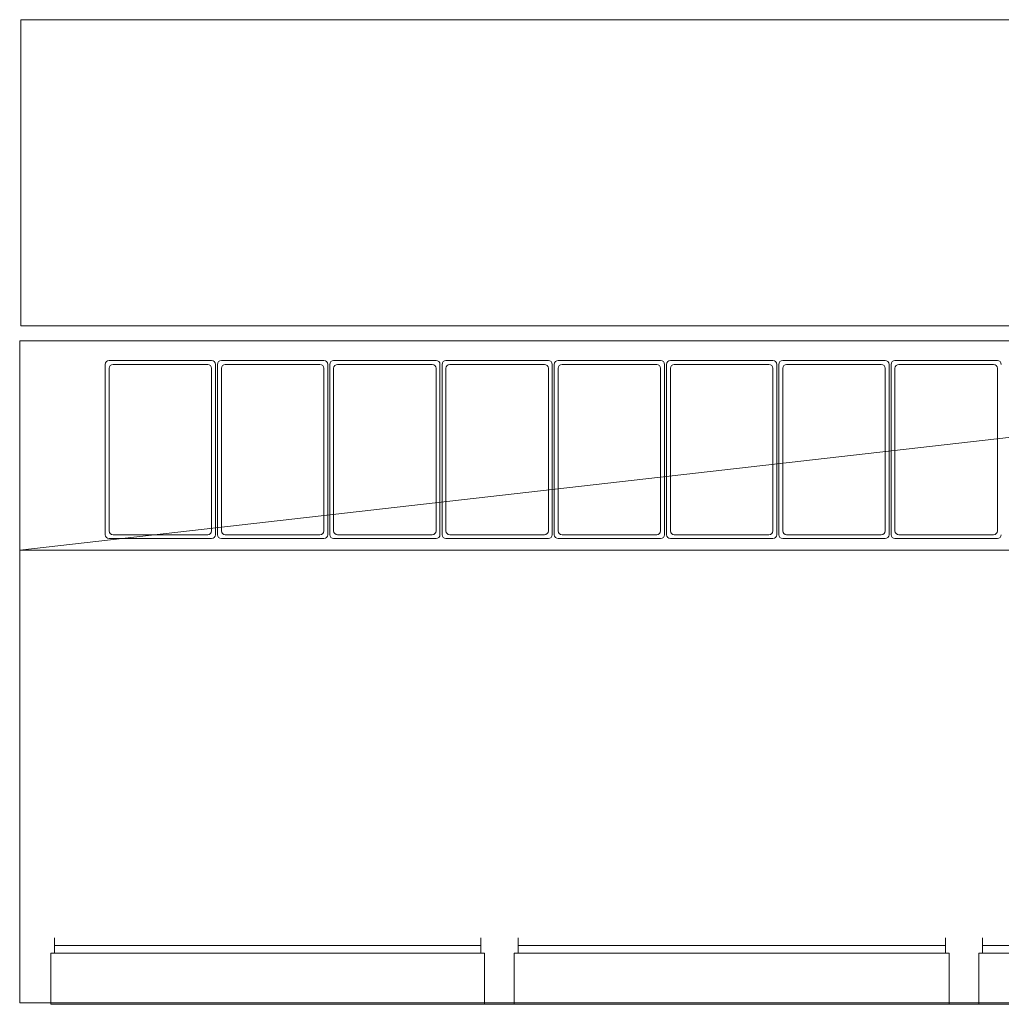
# Model space of a CAD drawing. Header units: millimetres. Extents: x 99250 to 122845, y -19292 to 18303.
# Tile 64 of 99: x 116947 to 117910, y 12857 to 13824. Entities that reach past the tile are written whole.
import ezdxf

# ---------------------------------------------------------------- set-up
doc = ezdxf.new("R2010")
doc.units = ezdxf.units.MM
doc.header["$MEASUREMENT"] = 0
doc.layers.add('IRISH HOUSE_HYD AIRPORT_DRAINAGE LAYOUT 1$0$GREY SCALE', color=8, linetype='Continuous')
doc.layers.add('IRISH HOUSE_HYD AIRPORT_DRAINAGE LAYOUT 1$0$GREYSCALE', color=8, linetype='Continuous', lineweight=0)
doc.layers.add('M-MEP-ELPR-EQUIP', color=6, linetype='Continuous', lineweight=20)

# ---------------------------------------------------------------- blocks, each defined once
blk = doc.blocks.new('IRISH HOUSE_HYD AIRPORT_DRAINAGE LAYOUT 1$0$FLOOR PLAN')
at = {"layer": 'IRISH HOUSE_HYD AIRPORT_DRAINAGE LAYOUT 1$0$GREYSCALE', "color": 8, "lineweight": 0}
for p, q in [((16947.56, 13824.33, 4524.08), (16947.56, 13523.6, 4524.08)), ((16947.56, 13824.33, 4524.08), (18422.55, 13824.33, 4524.08)), ((16947.56, 13523.6, 4524.08), (18422.55, 13523.6, 4524.08)), ((16946.56, 12858.76), (16946.56, 13508.84)), ((16946.56, 13508.84), (18750.92, 13508.84)), ((18750.92, 13508.84), (16946.56, 13303.34)), ((17134.94, 13489.64), (17034.36, 13489.64)), ((17134.94, 13489.64), (17034.36, 13489.64)), ((17245.15, 13489.64), (17144.58, 13489.64)), ((17245.15, 13489.64), (17144.58, 13489.64)), ((17355.37, 13489.64), (17254.79, 13489.64)), ((17355.37, 13489.64), (17254.79, 13489.64)), ((17365.01, 13489.64), (17465.58, 13489.64)), ((17365.01, 13489.64), (17465.58, 13489.64)), ((17475.23, 13489.64), (17575.8, 13489.64)), ((17475.23, 13489.64), (17575.8, 13489.64)), ((17585.44, 13489.64), (17686.02, 13489.64)), ((17585.44, 13489.64), (17686.02, 13489.64)), ((17695.66, 13489.64), (17796.23, 13489.64)), ((17695.66, 13489.64), (17796.23, 13489.64)), ((17906.45, 13489.64), (17805.88, 13489.64)), ((17906.45, 13489.64), (17805.88, 13489.64)), ((17030.54, 13485.82), (17030.54, 13318.54)), ((17030.54, 13485.82), (17030.54, 13318.54)), ((17034.36, 13482), (17034.36, 13322.36)), ((17034.36, 13482), (17034.36, 13322.36)), ((17131.12, 13485.82), (17038.18, 13485.82)), ((17131.12, 13485.82), (17038.18, 13485.82)), ((17134.94, 13322.36), (17134.94, 13482)), ((17134.94, 13322.36), (17134.94, 13482)), ((17138.75, 13318.54), (17138.75, 13485.82)), ((17138.75, 13318.54), (17138.75, 13485.82)), ((17140.76, 13485.82), (17140.76, 13318.54)), ((17140.76, 13485.82), (17140.76, 13318.54)), ((17144.58, 13482), (17144.58, 13322.36)), ((17144.58, 13482), (17144.58, 13322.36)), ((17241.33, 13485.82), (17148.4, 13485.82)), ((17241.33, 13485.82), (17148.4, 13485.82)), ((17245.15, 13322.36), (17245.15, 13482)), ((17245.15, 13322.36), (17245.15, 13482)), ((17248.97, 13318.54), (17248.97, 13485.82)), ((17248.97, 13318.54), (17248.97, 13485.82)), ((17250.98, 13485.82), (17250.98, 13318.54)), ((17250.98, 13485.82), (17250.98, 13318.54)), ((17254.79, 13482), (17254.79, 13322.36)), ((17254.79, 13482), (17254.79, 13322.36)), ((17351.55, 13485.82), (17258.61, 13485.82)), ((17351.55, 13485.82), (17258.61, 13485.82)), ((17355.37, 13322.36), (17355.37, 13482)), ((17355.37, 13322.36), (17355.37, 13482)), ((17359.19, 13318.54), (17359.19, 13485.82)), ((17359.19, 13318.54), (17359.19, 13485.82)), ((17361.19, 13318.54), (17361.19, 13485.82)), ((17361.19, 13318.54), (17361.19, 13485.82)), ((17365.01, 13322.36), (17365.01, 13482)), ((17365.01, 13322.36), (17365.01, 13482)), ((17368.83, 13485.82), (17461.77, 13485.82)), ((17368.83, 13485.82), (17461.77, 13485.82)), ((17465.58, 13482), (17465.58, 13322.36)), ((17465.58, 13482), (17465.58, 13322.36)), ((17469.4, 13485.82), (17469.4, 13318.54)), ((17469.4, 13485.82), (17469.4, 13318.54)), ((17471.41, 13318.54), (17471.41, 13485.82)), ((17471.41, 13318.54), (17471.41, 13485.82)), ((17475.23, 13322.36), (17475.23, 13482)), ((17475.23, 13322.36), (17475.23, 13482)), ((17479.05, 13485.82), (17571.98, 13485.82)), ((17479.05, 13485.82), (17571.98, 13485.82)), ((17575.8, 13482), (17575.8, 13322.36)), ((17575.8, 13482), (17575.8, 13322.36)), ((17579.62, 13485.82), (17579.62, 13318.54)), ((17579.62, 13485.82), (17579.62, 13318.54)), ((17581.62, 13318.54), (17581.62, 13485.82)), ((17581.62, 13318.54), (17581.62, 13485.82)), ((17585.44, 13322.36), (17585.44, 13482)), ((17585.44, 13322.36), (17585.44, 13482)), ((17589.26, 13485.82), (17682.2, 13485.82)), ((17589.26, 13485.82), (17682.2, 13485.82)), ((17686.02, 13482), (17686.02, 13322.36)), ((17686.02, 13482), (17686.02, 13322.36)), ((17689.84, 13485.82), (17689.84, 13318.54)), ((17689.84, 13485.82), (17689.84, 13318.54)), ((17691.84, 13318.54), (17691.84, 13485.82)), ((17691.84, 13318.54), (17691.84, 13485.82)), ((17695.66, 13322.36), (17695.66, 13482)), ((17695.66, 13322.36), (17695.66, 13482)), ((17699.48, 13485.82), (17792.41, 13485.82)), ((17699.48, 13485.82), (17792.41, 13485.82)), ((17796.23, 13482), (17796.23, 13322.36)), ((17796.23, 13482), (17796.23, 13322.36)), ((17800.05, 13485.82), (17800.05, 13318.54)), ((17800.05, 13485.82), (17800.05, 13318.54)), ((17802.06, 13485.82), (17802.06, 13318.54)), ((17802.06, 13485.82), (17802.06, 13318.54)), ((17805.88, 13482), (17805.88, 13322.36)), ((17805.88, 13482), (17805.88, 13322.36)), ((17902.63, 13485.82), (17809.7, 13485.82)), ((17902.63, 13485.82), (17809.7, 13485.82)), ((17906.45, 13322.36), (17906.45, 13482)), ((17906.45, 13322.36), (17906.45, 13482)), ((17038.18, 13318.54), (17131.12, 13318.54)), ((17038.18, 13318.54), (17131.12, 13318.54)), ((17148.4, 13318.54), (17241.33, 13318.54)), ((17148.4, 13318.54), (17241.33, 13318.54)), ((17258.61, 13318.54), (17351.55, 13318.54)), ((17258.61, 13318.54), (17351.55, 13318.54)), ((17461.77, 13318.54), (17368.83, 13318.54)), ((17461.77, 13318.54), (17368.83, 13318.54)), ((17571.98, 13318.54), (17479.05, 13318.54)), ((17571.98, 13318.54), (17479.05, 13318.54)), ((17682.2, 13318.54), (17589.26, 13318.54)), ((17682.2, 13318.54), (17589.26, 13318.54)), ((17792.41, 13318.54), (17699.48, 13318.54)), ((17792.41, 13318.54), (17699.48, 13318.54)), ((17809.7, 13318.54), (17902.63, 13318.54)), ((17809.7, 13318.54), (17902.63, 13318.54)), ((17034.36, 13314.72), (17134.94, 13314.72)), ((17034.36, 13314.72), (17134.94, 13314.72)), ((17144.58, 13314.72), (17245.15, 13314.72)), ((17144.58, 13314.72), (17245.15, 13314.72)), ((17254.79, 13314.72), (17355.37, 13314.72)), ((17254.79, 13314.72), (17355.37, 13314.72)), ((17465.58, 13314.72), (17365.01, 13314.72)), ((17465.58, 13314.72), (17365.01, 13314.72)), ((17575.8, 13314.72), (17475.23, 13314.72)), ((17575.8, 13314.72), (17475.23, 13314.72)), ((17686.02, 13314.72), (17585.44, 13314.72)), ((17686.02, 13314.72), (17585.44, 13314.72)), ((17796.23, 13314.72), (17695.66, 13314.72)), ((17796.23, 13314.72), (17695.66, 13314.72)), ((17805.88, 13314.72), (17906.45, 13314.72)), ((17805.88, 13314.72), (17906.45, 13314.72)), ((18750.92, 13303.34), (16946.56, 13303.34)), ((16980.7, 12922.52), (16980.7, 12907.48)), ((17399.33, 12922.52), (17399.33, 12907.48)), ((17435.8, 12922.52), (17435.8, 12907.48)), ((17855.44, 12922.52), (17855.44, 12907.48)), ((17891.91, 12922.52), (17891.91, 12907.48)), ((16980.7, 12915), (17399.33, 12915)), ((17855.44, 12915), (17435.8, 12915)), ((18310.54, 12915), (17891.91, 12915)), ((17403.03, 12907.48), (16977, 12907.48)), ((16977, 12907.48), (16977, 12857.36)), ((17403.03, 12857.36), (17403.03, 12907.48)), ((17859.14, 12907.48), (17432.1, 12907.48)), ((17432.1, 12907.48), (17432.1, 12857.36)), ((17859.14, 12857.36), (17859.14, 12907.48)), ((17888.21, 12907.48), (18314.24, 12907.48)), ((17888.21, 12857.36), (17888.21, 12907.48)), ((18750.92, 12858.76), (16946.56, 12858.76)), ((16977, 12857.36), (17403.03, 12857.36)), ((18663.8, 12857.36), (17160.17, 12857.36)), ((17432.1, 12857.36), (17859.14, 12857.36)), ((18314.24, 12857.36), (17888.21, 12857.36))]:
    blk.add_line(p, q, dxfattribs=at)
for centre, start, end in [((17034.36, 13485.82), 90, 180), ((17034.36, 13485.82), 90, 180), ((17134.94, 13485.82), 0, 90), ((17134.94, 13485.82), 0, 90), ((17144.58, 13485.82), 90, 180), ((17144.58, 13485.82), 90, 180), ((17245.15, 13485.82), 0, 90), ((17245.15, 13485.82), 0, 90), ((17254.79, 13485.82), 90, 180), ((17254.79, 13485.82), 90, 180), ((17355.37, 13485.82), 360, 90), ((17355.37, 13485.82), 360, 90), ((17365.01, 13485.82), 90, 180), ((17365.01, 13485.82), 90, 180), ((17465.58, 13485.82), 360, 90), ((17465.58, 13485.82), 360, 90), ((17475.23, 13485.82), 90, 180), ((17475.23, 13485.82), 90, 180), ((17575.8, 13485.82), 0, 90), ((17575.8, 13485.82), 0, 90), ((17585.44, 13485.82), 90, 180), ((17585.44, 13485.82), 90, 180), ((17686.02, 13485.82), 360, 90), ((17686.02, 13485.82), 360, 90), ((17695.66, 13485.82), 90, 180), ((17695.66, 13485.82), 90, 180), ((17796.23, 13485.82), 360, 90), ((17796.23, 13485.82), 360, 90), ((17805.88, 13485.82), 90, 180), ((17805.88, 13485.82), 90, 180), ((17906.45, 13485.82), 0, 90), ((17906.45, 13485.82), 0, 90), ((17038.18, 13482), 90, 180), ((17038.18, 13482), 90, 180), ((17131.12, 13482), 360, 90), ((17131.12, 13482), 360, 90), ((17148.4, 13482), 90, 180), ((17148.4, 13482), 90, 180), ((17241.33, 13482), 360, 90), ((17241.33, 13482), 360, 90), ((17258.61, 13482), 90, 180), ((17258.61, 13482), 90, 180), ((17351.55, 13482), 360, 90), ((17351.55, 13482), 360, 90), ((17368.83, 13482), 90, 180), ((17368.83, 13482), 90, 180), ((17461.77, 13482), 0, 90), ((17461.77, 13482), 0, 90), ((17479.05, 13482), 90, 180), ((17479.05, 13482), 90, 180), ((17571.98, 13482), 360, 90), ((17571.98, 13482), 360, 90), ((17589.26, 13482), 90, 180), ((17589.26, 13482), 90, 180), ((17682.2, 13482), 0, 90), ((17682.2, 13482), 0, 90), ((17699.48, 13482), 90, 180), ((17699.48, 13482), 90, 180), ((17792.41, 13482), 0, 90), ((17792.41, 13482), 0, 90), ((17809.7, 13482), 90, 180), ((17809.7, 13482), 90, 180), ((17902.63, 13482), 0, 90), ((17902.63, 13482), 0, 90), ((17034.36, 13318.54), 180, 270), ((17034.36, 13318.54), 180, 270), ((17038.18, 13322.36), 180, 270), ((17038.18, 13322.36), 180, 270), ((17131.12, 13322.36), 270, 0), ((17131.12, 13322.36), 270, 0), ((17134.94, 13318.54), 270, 360), ((17134.94, 13318.54), 270, 360), ((17144.58, 13318.54), 180, 270), ((17144.58, 13318.54), 180, 270), ((17148.4, 13322.36), 180, 270), ((17148.4, 13322.36), 180, 270), ((17241.33, 13322.36), 270, 0), ((17241.33, 13322.36), 270, 0), ((17245.15, 13318.54), 270, 360), ((17245.15, 13318.54), 270, 360), ((17254.79, 13318.54), 180, 270), ((17254.79, 13318.54), 180, 270), ((17258.61, 13322.36), 180, 270), ((17258.61, 13322.36), 180, 270), ((17351.55, 13322.36), 270, 360), ((17351.55, 13322.36), 270, 360), ((17355.37, 13318.54), 270, 0), ((17355.37, 13318.54), 270, 0), ((17365.01, 13318.54), 180, 270), ((17365.01, 13318.54), 180, 270), ((17368.83, 13322.36), 180, 270), ((17368.83, 13322.36), 180, 270), ((17461.77, 13322.36), 270, 360), ((17461.77, 13322.36), 270, 360), ((17465.58, 13318.54), 270, 0), ((17465.58, 13318.54), 270, 0), ((17475.23, 13318.54), 180, 270), ((17475.23, 13318.54), 180, 270), ((17479.05, 13322.36), 180, 270), ((17479.05, 13322.36), 180, 270), ((17571.98, 13322.36), 270, 0), ((17571.98, 13322.36), 270, 0), ((17575.8, 13318.54), 270, 360), ((17575.8, 13318.54), 270, 360), ((17585.44, 13318.54), 180, 270), ((17585.44, 13318.54), 180, 270), ((17589.26, 13322.36), 180, 270), ((17589.26, 13322.36), 180, 270), ((17682.2, 13322.36), 270, 360), ((17682.2, 13322.36), 270, 360), ((17686.02, 13318.54), 270, 0), ((17686.02, 13318.54), 270, 0), ((17695.66, 13318.54), 180, 270), ((17695.66, 13318.54), 180, 270), ((17699.48, 13322.36), 180, 270), ((17699.48, 13322.36), 180, 270), ((17792.41, 13322.36), 270, 360), ((17792.41, 13322.36), 270, 360), ((17796.23, 13318.54), 270, 0), ((17796.23, 13318.54), 270, 0), ((17805.88, 13318.54), 180, 270), ((17805.88, 13318.54), 180, 270), ((17809.7, 13322.36), 180, 270), ((17809.7, 13322.36), 180, 270), ((17902.63, 13322.36), 270, 360), ((17902.63, 13322.36), 270, 360), ((17906.45, 13318.54), 270, 360), ((17906.45, 13318.54), 270, 360)]:
    blk.add_arc(centre, 3.82, start, end, dxfattribs=at)
blk = doc.blocks.new('IRISH HOUSE_HYD AIRPORT_DRAINAGE LAYOUT 1')
at = {"layer": 'IRISH HOUSE_HYD AIRPORT_DRAINAGE LAYOUT 1$0$GREY SCALE'}
blk.add_blockref('IRISH HOUSE_HYD AIRPORT_DRAINAGE LAYOUT 1$0$FLOOR PLAN', (0, 0), dxfattribs=at)

msp = doc.modelspace()

# ---------------------------------------------------------------- block references
at = {"layer": 'M-MEP-ELPR-EQUIP'}
msp.add_blockref('IRISH HOUSE_HYD AIRPORT_DRAINAGE LAYOUT 1', (100000, 0), dxfattribs=at)

doc.saveas('drawing.dxf')
